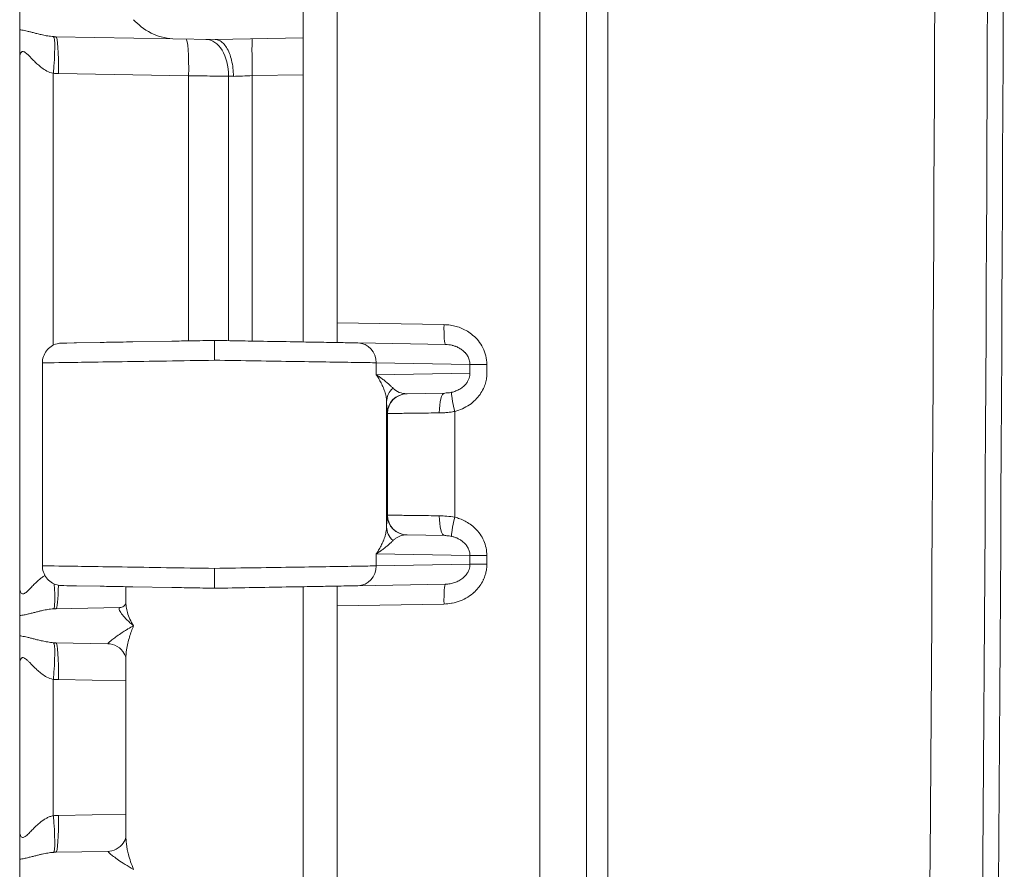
# Model space of a CAD drawing. Header units: inches. Extents: x 0 to 110, y 2 to 70.
# Tile 18 of 129: x 20.63 to 22.37, y 31.36 to 32.86. Entities that reach past the tile are written whole.
import ezdxf

# ---------------------------------------------------------------- set-up
doc = ezdxf.new("R2010")
doc.units = ezdxf.units.IN
doc.header["$LTSCALE"] = 3.25
doc.header["$MEASUREMENT"] = 0
doc.layers.add('Visible (ANSI)', color=7, linetype='Continuous', lineweight=18)
doc.layers.add('Visible Narrow (ANSI)', color=7, linetype='Continuous', lineweight=5)

msp = doc.modelspace()

# ---------------------------------------------------------------- linework, layer by layer
at = {"layer": 'Visible (ANSI)'}
for p, q in [((21.6322, 27.6568), (21.6322, 40.4906)), ((21.1322, 33.321), (21.1322, 32.8264)), ((21.1922, 33.3238), (21.1922, 32.3237)), ((20.6322, 32.8766), (20.6322, 32.8409)), ((20.696, 32.8286), (20.9026, 32.825)), ((20.9026, 32.825), (20.9772, 32.8237)), ((20.9772, 32.8237), (21.1322, 32.8264)), ((20.9772, 32.8237), (20.9772, 32.8237)), ((21.1322, 32.8264), (21.1322, 32.7614)), ((20.6322, 32.7901), (20.6322, 31.8573)), ((21.1322, 32.2898), (21.1322, 32.7614)), ((21.1922, 32.2889), (21.1922, 32.3237)), ((20.71, 32.2878), (20.7066, 32.2878)), ((20.7066, 32.2878), (20.7086, 32.2878)), ((20.71, 32.2878), (20.7153, 32.2879)), ((20.7324, 32.2882), (20.7153, 32.2879)), ((20.7285, 32.2882), (20.7324, 32.2882)), ((20.7324, 32.2882), (20.7741, 32.289)), ((20.8318, 32.29), (20.9009, 32.2912)), ((21.3834, 32.2854), (21.2291, 32.2881)), ((20.6722, 32.2528), (20.6722, 31.8947)), ((21.3825, 32.1996), (21.3151, 32.1984)), ((21.2822, 32.1735), (21.2822, 32.1735)), ((21.2822, 31.974), (21.2822, 31.974)), ((21.3151, 31.9491), (21.3825, 31.9479)), ((20.6322, 31.8573), (20.6322, 31.8573)), ((20.6322, 31.8573), (20.6322, 31.8573)), ((20.7066, 31.8597), (20.71, 31.8596)), ((20.7086, 31.8596), (20.7066, 31.8597)), ((20.7152, 31.8595), (20.71, 31.8596)), ((20.7152, 31.8595), (20.7324, 31.8592)), ((20.7324, 31.8592), (20.7285, 31.8593)), ((20.7741, 31.8585), (20.7324, 31.8592)), ((20.8197, 31.8577), (20.8197, 31.8281)), ((20.9009, 31.8563), (20.8318, 31.8575)), ((21.1322, 31.8577), (21.1322, 31.8456)), ((21.1922, 31.8586), (21.1922, 31.8238)), ((21.3834, 31.8621), (21.2291, 31.8594)), ((21.1322, 31.8456), (21.1322, 31.821)), ((20.696, 31.8188), (20.8088, 31.8208)), ((21.1322, 31.821), (21.1322, 31.3264)), ((21.1922, 31.8238), (21.1922, 30.8237)), ((20.6322, 31.8066), (20.6322, 31.7709)), ((20.696, 31.7586), (20.788, 31.757)), ((20.8197, 31.7309), (20.8197, 31.4166)), ((20.6322, 31.7201), (20.6322, 31.4273)), ((20.6322, 31.4273), (20.6322, 31.4273)), ((20.6322, 31.4273), (20.6322, 31.4273)), ((20.696, 31.3888), (20.788, 31.3904)), ((20.6322, 31.3766), (20.6322, 31.3409))]:
    msp.add_line(p, q, dxfattribs=at)
msp.add_arc((-337.8428, 34.0737), 360.2125, 359.126733, 0.873267, dxfattribs=at)
msp.add_ellipse((20.7869, 31.692), major_axis=(0.0011, 0.065), ratio=0.854299, start_param=6.282344, end_param=6.282822, dxfattribs=at)
for points, knots in [([(20.8332, 32.8587), (20.8402, 32.8508), (20.8517, 32.8414), (20.8744, 32.83), (20.8888, 32.8253), (20.9026, 32.825)], [0.0000001, 0.0000001, 0.0000001, 0.0000001, 0.1445086, 0.1445086, 0.2629399, 0.2629399, 0.2629399, 0.2629399]), ([(20.6322, 32.7901), (20.6322, 32.7903), (20.6322, 32.7903), (20.6322, 32.7981), (20.6322, 32.8089), (20.6322, 32.8231), (20.6322, 32.8272), (20.6322, 32.8347), (20.6322, 32.8381), (20.6322, 32.8409)], [-0.0007866, -0.0007866, -0.0007866, -0.0007866, 0, 0, 0.0662962, 0.0662962, 0.0965051, 0.0965051, 0.128425, 0.128425, 0.128425, 0.128425]), ([(21.0093, 32.7587), (21.0093, 32.7636), (21.009, 32.7685), (21.0085, 32.7733), (21.0079, 32.778), (21.0071, 32.7827), (21.0061, 32.787), (21.0051, 32.7914), (21.0038, 32.7955), (21.0023, 32.7993), (21.0008, 32.8031), (20.9991, 32.8065), (20.9972, 32.8095), (20.9954, 32.8125), (20.9933, 32.8151), (20.9912, 32.8172), (20.9891, 32.8193), (20.9868, 32.821), (20.9844, 32.8221), (20.982, 32.8232), (20.9795, 32.8237), (20.9772, 32.8237)], [0, 0, 0, 0, 0.142857, 0.142857, 0.142857, 0.285714, 0.285714, 0.285714, 0.428571, 0.428571, 0.428571, 0.571429, 0.571429, 0.571429, 0.714286, 0.714286, 0.714286, 0.857143, 0.857143, 0.857143, 1, 1, 1, 1]), ([(20.6722, 32.2528), (20.6722, 32.2566), (20.6728, 32.2604), (20.6753, 32.2676), (20.6771, 32.271), (20.6817, 32.277), (20.6845, 32.2797), (20.6908, 32.2839), (20.6944, 32.2856), (20.6994, 32.2869), (20.7008, 32.2872), (20.7037, 32.2876), (20.7051, 32.2878), (20.7066, 32.2878)], [0, 0, 0, 0, 0.0288206, 0.0288206, 0.0577212, 0.0577212, 0.0866185, 0.0866185, 0.115515, 0.115515, 0.1264529, 0.1264529, 0.1375626, 0.1375626, 0.1375626, 0.1375626]), ([(20.8318, 32.29), (20.8165, 32.2897), (20.8021, 32.2894), (20.7839, 32.2891), (20.7789, 32.289), (20.7741, 32.289)], [0.18181818, 0.18181818, 0.18181818, 0.18181818, 0.24686871, 0.24686871, 0.27272727, 0.27272727, 0.27272727, 0.27272727]), ([(20.9759, 32.2925), (20.9621, 32.2922), (20.9485, 32.292), (20.9236, 32.2916), (20.9122, 32.2914), (20.9009, 32.2912)], [0, 0, 0, 0, 0.04853983, 0.04853983, 0.09090909, 0.09090909, 0.09090909, 0.09090909]), ([(21.2291, 32.2881), (21.2247, 32.2881), (21.2196, 32.2882), (21.2138, 32.2883), (21.2093, 32.2884), (21.2045, 32.2885), (21.1991, 32.2886), (21.189, 32.2888), (21.1773, 32.289), (21.1643, 32.2892), (21.1617, 32.2892), (21.1589, 32.2893), (21.1561, 32.2893), (21.1398, 32.2896), (21.1217, 32.2899), (21.1023, 32.2903), (21.1007, 32.2903), (21.099, 32.2903), (21.0973, 32.2904), (21.0794, 32.2907), (21.0604, 32.291), (21.0411, 32.2913), (21.0337, 32.2915), (21.0263, 32.2916), (21.0188, 32.2917), (21.0048, 32.292), (20.9905, 32.2922), (20.9759, 32.2925)], [0, 0, 0, 0, 0.113348, 0.113348, 0.113348, 0.2, 0.2, 0.2, 0.365556, 0.365556, 0.365556, 0.4, 0.4, 0.4, 0.6, 0.6, 0.6, 0.617354, 0.617354, 0.617354, 0.8, 0.8, 0.8, 0.869601, 0.869601, 0.869601, 1, 1, 1, 1]), ([(20.9759, 32.2925), (20.9759, 32.2925), (20.9759, 32.2908), (20.9759, 32.2878), (20.9759, 32.2863), (20.9759, 32.2843), (20.9759, 32.2822), (20.9759, 32.2801), (20.9759, 32.2776), (20.9759, 32.275), (20.9759, 32.2697), (20.9759, 32.2636), (20.9759, 32.2575)], [0, 0, 0, 0, 0.333333, 0.333333, 0.333333, 0.499913, 0.499913, 0.499913, 0.666667, 0.666667, 0.666667, 1, 1, 1, 1]), ([(21.1922, 32.2889), (21.1922, 32.2888), (21.1922, 32.2888), (21.1922, 32.2887), (21.1921, 32.2887), (21.1921, 32.2887), (21.192, 32.2887)], [0, 0, 0, 0, 0.499997, 0.499997, 0.499997, 0.9999939, 0.9999939, 0.9999939, 0.9999939]), ([(20.7066, 31.8597), (20.7051, 31.8597), (20.7037, 31.8598), (20.7008, 31.8602), (20.6994, 31.8605), (20.6944, 31.8619), (20.6908, 31.8635), (20.6845, 31.8678), (20.6817, 31.8704), (20.6771, 31.8765), (20.6753, 31.8799), (20.6728, 31.8871), (20.6722, 31.8909), (20.6722, 31.8947)], [0, 0, 0, 0, 0.0111147, 0.0111147, 0.0220573, 0.0220573, 0.0509537, 0.0509537, 0.079851, 0.079851, 0.108752, 0.108752, 0.1375627, 0.1375627, 0.1375627, 0.1375627]), ([(20.9759, 31.855), (20.976, 31.855), (20.976, 31.8566), (20.976, 31.8597), (20.9761, 31.8612), (20.9761, 31.8631), (20.9761, 31.8652), (20.9762, 31.8673), (20.9762, 31.8698), (20.9762, 31.8725), (20.9761, 31.8778), (20.9759, 31.8839), (20.9759, 31.89)], [0, 0, 0, 0, 0.333333, 0.333333, 0.333333, 0.499854, 0.499854, 0.499854, 0.666667, 0.666667, 0.666667, 1, 1, 1, 1]), ([(20.6322, 31.8066), (20.6322, 31.81), (20.6322, 31.8141), (20.6322, 31.8191), (20.6322, 31.8197), (20.6322, 31.8203), (20.6322, 31.8209), (20.6322, 31.8254), (20.6322, 31.8306), (20.6322, 31.8362), (20.6322, 31.8373), (20.6322, 31.8383), (20.6322, 31.8394), (20.6322, 31.845), (20.6322, 31.8509), (20.6322, 31.8573)], [0, 0, 0, 0, 0.3333333, 0.3333333, 0.3333333, 0.3724155, 0.3724155, 0.3724155, 0.6666667, 0.6666667, 0.6666667, 0.7209235, 0.7209235, 0.7209235, 0.9998322, 0.9998322, 0.9998322, 0.9998322]), ([(20.7741, 31.8585), (20.7741, 31.8585), (20.7741, 31.8585), (20.7789, 31.8584), (20.7839, 31.8583), (20.8021, 31.858), (20.8164, 31.8578), (20.8318, 31.8575)], [0.72727272, 0.72727272, 0.72727272, 0.72727272, 0.72727273, 0.72727273, 0.75304207, 0.75304207, 0.81818182, 0.81818182, 0.81818182, 0.81818182]), ([(20.9009, 31.8563), (20.9122, 31.8561), (20.9236, 31.8559), (20.9485, 31.8555), (20.962, 31.8552), (20.9759, 31.855)], [0.90909091, 0.90909091, 0.90909091, 0.90909091, 0.95137342, 0.95137342, 1, 1, 1, 1]), ([(21.2291, 31.8594), (21.2255, 31.8593), (21.2213, 31.8593), (21.2167, 31.8592), (21.2115, 31.8591), (21.2057, 31.859), (21.1992, 31.8589), (21.191, 31.8587), (21.1818, 31.8586), (21.1716, 31.8584), (21.1667, 31.8583), (21.1615, 31.8582), (21.1561, 31.8581), (21.142, 31.8579), (21.1265, 31.8576), (21.11, 31.8573), (21.1075, 31.8573), (21.1049, 31.8572), (21.1023, 31.8572), (21.0829, 31.8568), (21.0622, 31.8565), (21.041, 31.8561), (21.0397, 31.8561), (21.0384, 31.8561), (21.037, 31.856), (21.0172, 31.8557), (20.9969, 31.8553), (20.9759, 31.855)], [0, 0, 0, 0, 0.0941977, 0.0941977, 0.0941977, 0.2, 0.2, 0.2, 0.3339529, 0.3339529, 0.3339529, 0.4, 0.4, 0.4, 0.5731888, 0.5731888, 0.5731888, 0.6, 0.6, 0.6, 0.8, 0.8, 0.8, 0.8126384, 0.8126384, 0.8126384, 1, 1, 1, 1]), ([(21.192, 31.8588), (21.1921, 31.8588), (21.1921, 31.8587), (21.1922, 31.8587), (21.1922, 31.8587), (21.1922, 31.8587), (21.1922, 31.8586)], [0.000009, 0.000009, 0.000009, 0.000009, 0.5000039, 0.5000039, 0.5000039, 1, 1, 1, 1]), ([(20.8088, 31.8208), (20.8108, 31.8208), (20.8138, 31.8218), (20.8182, 31.8252), (20.8193, 31.8273), (20.8196, 31.8284), (20.8197, 31.8285), (20.8197, 31.8286)], [0, 0, 0, 0, 0.0620134, 0.0620134, 0.1263598, 0.1263598, 0.139135, 0.139135, 0.139135, 0.139135]), ([(20.6322, 31.7201), (20.6322, 31.7203), (20.6322, 31.7203), (20.6322, 31.7281), (20.6322, 31.7389), (20.6322, 31.7531), (20.6322, 31.7572), (20.6322, 31.7647), (20.6322, 31.7681), (20.6322, 31.7709)], [-0.0007866, -0.0007866, -0.0007866, -0.0007866, 0, 0, 0.0666639, 0.0666639, 0.0970851, 0.0970851, 0.1292286, 0.1292286, 0.1292286, 0.1292286]), ([(20.8197, 31.7309), (20.8197, 31.7311), (20.8196, 31.7336), (20.8161, 31.7411), (20.8127, 31.7459), (20.8033, 31.7533), (20.7971, 31.7559), (20.7904, 31.7569), (20.7892, 31.757), (20.788, 31.757)], [0.0100015, 0.0100015, 0.0100015, 0.0100015, 0.1093804, 0.1093804, 0.2011734, 0.2011734, 0.2937634, 0.2937634, 0.3160323, 0.3160323, 0.3160323, 0.3160323]), ([(20.6322, 31.3766), (20.6322, 31.38), (20.6322, 31.3841), (20.6322, 31.3891), (20.6322, 31.3897), (20.6322, 31.3903), (20.6322, 31.3909), (20.6322, 31.3954), (20.6322, 31.4006), (20.6322, 31.4062), (20.6322, 31.4073), (20.6322, 31.4083), (20.6322, 31.4094), (20.6322, 31.415), (20.6322, 31.4209), (20.6322, 31.4273)], [0, 0, 0, 0, 0.3333333, 0.3333333, 0.3333333, 0.3724078, 0.3724078, 0.3724078, 0.6666667, 0.6666667, 0.6666667, 0.7209156, 0.7209156, 0.7209156, 0.9998322, 0.9998322, 0.9998322, 0.9998322]), ([(20.788, 31.3904), (20.7922, 31.3905), (20.7976, 31.3918), (20.8075, 31.3969), (20.8119, 31.4009), (20.8179, 31.4091), (20.8191, 31.4132), (20.8197, 31.4161), (20.8197, 31.4165), (20.8197, 31.4166)], [0, 0, 0, 0, 0.0812866, 0.0812866, 0.16658, 0.16658, 0.2637447, 0.2637447, 0.3093613, 0.3093613, 0.3093613, 0.3093613])]:
    msp.add_open_spline(points, degree=3, knots=knots, dxfattribs=at)
msp.add_open_spline([(20.8197, 31.4166), (20.8197, 31.4166), (20.8197, 31.4166), (20.8197, 31.4166)], degree=3, dxfattribs=at)
at = {"layer": 'Visible Narrow (ANSI)'}
for p, q in [((21.55, 27.6568), (21.55, 40.4906)), ((21.6703, 39.4632), (21.6703, 28.6842)), ((20.6915, 32.7641), (20.6915, 32.2841)), ((20.7006, 32.7636), (20.9303, 32.7596)), ((20.9303, 32.7596), (20.9303, 32.2917)), ((21.0006, 32.759), (21.0006, 32.292)), ((21.0425, 32.2913), (21.0426, 32.7599)), ((21.0426, 32.7599), (21.1322, 32.7614)), ((21.1922, 32.3237), (21.3809, 32.3204)), ((21.2614, 32.2531), (21.2614, 32.2319)), ((21.4268, 32.2502), (21.2614, 32.2531)), ((21.4268, 32.2502), (21.4566, 32.2502)), ((21.4268, 32.2502), (21.4268, 32.2348)), ((21.4566, 32.2502), (21.4566, 32.2348)), ((21.4268, 32.2348), (21.2614, 32.2319)), ((21.2797, 31.9635), (21.2797, 32.184)), ((21.2814, 32.1634), (21.2807, 32.1634)), ((21.2814, 31.984), (21.2814, 32.1634)), ((21.4, 31.9803), (21.4, 32.1671)), ((21.2807, 31.9841), (21.2814, 31.984)), ((21.2614, 31.9156), (21.2614, 31.8944)), ((21.2614, 31.9156), (21.4268, 31.9127)), ((21.4268, 31.9127), (21.4566, 31.9127)), ((21.4268, 31.9127), (21.4268, 31.8973)), ((21.4566, 31.9127), (21.4566, 31.8973)), ((21.4268, 31.8973), (21.2614, 31.8944)), ((21.4268, 31.8973), (21.4566, 31.8973)), ((21.3809, 31.8271), (21.1922, 31.8238)), ((20.6915, 31.6941), (20.6915, 31.4533)), ((20.7006, 31.6936), (20.8197, 31.6916)), ((20.7006, 31.4538), (20.8197, 31.4559))]:
    msp.add_line(p, q, dxfattribs=at)
for centre, major_axis, ratio, start_param, end_param in [((-155.4491, 34.0737), (0, 251.3027), 0.707107, 4.690941, 4.733837), ((-155.513, 34.0737), (0, 251.5247), 0.707107, 4.690941, 4.733837), ((20.6859, 32.7641), (0.0059, 0.0647), 0.086802, 4.720175, 6.247979), ((20.6949, 32.7636), (0.0011, 0.065), 0.087143, 4.71391, 6.283185), ((20.9246, 32.7596), (0.0011, 0.065), 0.087143, 4.71391, 6.28311), ((20.9598, 32.759), (0.0011, 0.065), 0.628144, 4.723353, 6.283192), ((21.0437, 32.7599), (-0.0011, 0.065), 0.01745, 0, 1.570492), ((21.0414, 32.7576), (0.065, -0.0023), 0.000322, 4.033449, 4.195819), ((21.384, 32.3204), (-0.0006, -0.035), 0.087143, 4.71391, 6.283185), ((21.2285, 32.2531), (0.0006, 0.035), 0.939676, 4.728789, 6.283141), ((21.3147, 32.184), (-0.035, -0.0007), 0.946172, 5.437633, 6.261682), ((21.3157, 32.1634), (-0.0006, 0.035), 0.999976, 0.001315, 1.554631), ((21.3164, 32.1634), (-0.0006, 0.035), 0.999976, 0, 1.553343), ((21.3157, 32.2334), (-0.0181, -0.0304), 0.960279, 6.033131, 6.820068), ((21.3831, 32.1646), (-0.0006, 0.035), 0.297073, 0.000017, 1.565611), ((21.4031, 32.1671), (-0.0086, 0.0339), 0.084521, 0.085624, 1.549455), ((21.3157, 31.9841), (-0.0006, -0.035), 0.999976, 4.729842, 6.283185), ((21.3164, 31.984), (-0.0006, -0.035), 0.999976, 4.729819, 6.283185), ((21.3831, 31.9829), (-0.0006, -0.035), 0.297068, 4.717575, 6.283185), ((21.4031, 31.9803), (-0.0086, -0.0339), 0.084522, 4.73373, 6.197562), ((21.3147, 31.9635), (-0.035, 0.0007), 0.946127, 0.021504, 0.845548), ((21.2285, 31.8944), (0.0006, -0.035), 0.939676, 0.000035, 1.554396), ((20.6859, 31.8833), (0.0059, -0.0647), 0.086802, 0.034721, 1.237808), ((20.6949, 31.8838), (0.0011, -0.065), 0.087143, 0, 1.199179), ((21.384, 31.8271), (-0.0006, 0.035), 0.087143, 0, 1.569275), ((20.6859, 31.6941), (0.0059, 0.0647), 0.086802, 4.720175, 6.247979), ((20.6949, 31.6936), (0.0011, 0.065), 0.087143, 4.71391, 6.283185), ((20.6965, 31.4515), (0.0167, 0.0009), 0.129859, 1.31482, 1.864641), ((20.6859, 31.4533), (0.0059, -0.0647), 0.086802, 0.034721, 1.562953), ((20.6949, 31.4538), (0.0011, -0.065), 0.087143, 0, 1.569275)]:
    msp.add_ellipse(centre, major_axis=major_axis, ratio=ratio, start_param=start_param, end_param=end_param, dxfattribs=at)
for points in [[(20.6322, 32.8409), (20.6334, 32.8408), (20.636, 32.8404), (20.6405, 32.8396), (20.6455, 32.8385), (20.6512, 32.8371), (20.6574, 32.8355), (20.6644, 32.8337), (20.6722, 32.8318), (20.6814, 32.83), (20.6883, 32.8291), (20.6919, 32.8288)], [(20.6915, 32.7641), (20.693, 32.764), (20.6961, 32.7638), (20.6991, 32.7637), (20.7006, 32.7636)], [(21.3809, 32.3204), (21.3848, 32.3203), (21.3924, 32.3196), (21.4025, 32.3174), (21.4124, 32.3139), (21.4223, 32.3089), (21.4321, 32.3019), (21.4418, 32.2922), (21.4501, 32.2797), (21.4554, 32.2653), (21.4566, 32.2553), (21.4566, 32.2502)], [(21.4, 31.9803), (21.403, 31.9796), (21.409, 31.9777), (21.4181, 31.9737), (21.4271, 31.9682), (21.4363, 31.9606), (21.4448, 31.9508), (21.4514, 31.9391), (21.4556, 31.9261), (21.4566, 31.9172), (21.4566, 31.9127)], [(20.6322, 31.8066), (20.6349, 31.8069), (20.6403, 31.8078), (20.6475, 31.8095), (20.6543, 31.8112), (20.6605, 31.8128), (20.6664, 31.8143), (20.6719, 31.8156), (20.6771, 31.8166), (20.6819, 31.8175), (20.6867, 31.8182), (20.6901, 31.8185), (20.6919, 31.8186)], [(20.6322, 31.7709), (20.6334, 31.7708), (20.636, 31.7704), (20.6405, 31.7696), (20.6455, 31.7685), (20.6512, 31.7671), (20.6574, 31.7655), (20.6644, 31.7637), (20.6722, 31.7618), (20.6814, 31.76), (20.6883, 31.7591), (20.6919, 31.7588)], [(20.6915, 31.6941), (20.693, 31.694), (20.6961, 31.6938), (20.6991, 31.6937), (20.7006, 31.6936)], [(20.6322, 31.3766), (20.6349, 31.3769), (20.6403, 31.3778), (20.6475, 31.3795), (20.6543, 31.3812), (20.6605, 31.3828), (20.6664, 31.3843), (20.6719, 31.3856), (20.6771, 31.3866), (20.6819, 31.3875), (20.6867, 31.3882), (20.6901, 31.3885), (20.6919, 31.3886)]]:
    msp.add_open_spline(points, degree=3, dxfattribs=at)
for points, knots in [([(20.6919, 32.8288), (20.6926, 32.8288), (20.6933, 32.8287), (20.694, 32.8287), (20.6947, 32.8287), (20.6954, 32.8286), (20.696, 32.8286)], [0.0001134, 0.0001134, 0.0001134, 0.0001134, 0.5, 0.5, 0.5, 1, 1, 1, 1]), ([(20.6322, 32.7901), (20.6322, 32.7915), (20.6323, 32.7939), (20.6329, 32.7969), (20.6336, 32.7992), (20.6346, 32.8009), (20.6357, 32.802), (20.637, 32.8026), (20.6385, 32.8026), (20.6403, 32.8019), (20.6426, 32.8005), (20.6454, 32.7982), (20.6489, 32.7948), (20.653, 32.7904), (20.658, 32.7853), (20.6638, 32.7797), (20.671, 32.7736), (20.68, 32.7678), (20.6874, 32.7649), (20.6915, 32.7641)], [0, 0, 0, 0, 0.0588235, 0.1176471, 0.1764706, 0.2352941, 0.2941176, 0.3529412, 0.4117647, 0.4705882, 0.5294118, 0.5882353, 0.6470588, 0.7058824, 0.7647059, 0.8235294, 0.8823529, 0.9411765, 0.9999997, 0.9999997, 0.9999997, 0.9999997]), ([(20.9303, 32.7596), (20.943, 32.7595), (20.9683, 32.7593), (20.9906, 32.7591), (21.0006, 32.759)], [0.0000001, 0.0000001, 0.0000001, 0.0000001, 0.5, 0.9999998, 0.9999998, 0.9999998, 0.9999998]), ([(21.0093, 32.7587), (21.0144, 32.7589), (21.0252, 32.7593), (21.0368, 32.7597), (21.0426, 32.7599)], [0, 0, 0, 0, 0.5, 0.9999716, 0.9999716, 0.9999716, 0.9999716]), ([(21.3834, 32.2854), (21.3854, 32.2853), (21.3874, 32.2852), (21.3893, 32.2849), (21.3894, 32.2849), (21.3896, 32.2849), (21.3898, 32.2849), (21.3917, 32.2846), (21.3935, 32.2843), (21.3952, 32.2839), (21.3954, 32.2838), (21.3955, 32.2838), (21.3957, 32.2837), (21.3975, 32.2833), (21.3992, 32.2828), (21.401, 32.2821), (21.4011, 32.2821), (21.4012, 32.282), (21.4014, 32.282), (21.4031, 32.2813), (21.4049, 32.2805), (21.4067, 32.2796), (21.4068, 32.2795), (21.4069, 32.2795), (21.407, 32.2794), (21.4088, 32.2785), (21.4106, 32.2774), (21.4123, 32.2761), (21.4125, 32.276), (21.4126, 32.2759), (21.4127, 32.2759), (21.4144, 32.2745), (21.4162, 32.273), (21.4178, 32.2713), (21.4179, 32.2712), (21.418, 32.2711), (21.4181, 32.271), (21.4198, 32.2692), (21.4213, 32.2672), (21.4225, 32.2651), (21.4239, 32.2629), (21.4249, 32.2604), (21.4256, 32.258), (21.4264, 32.2554), (21.4268, 32.2528), (21.4268, 32.2502)], [0, 0, 0, 0, 0.101125, 0.101125, 0.101125, 0.111111, 0.111111, 0.111111, 0.212969, 0.212969, 0.212969, 0.222222, 0.222222, 0.222222, 0.324959, 0.324959, 0.324959, 0.333333, 0.333333, 0.333333, 0.436899, 0.436899, 0.436899, 0.444444, 0.444444, 0.444444, 0.548853, 0.548853, 0.548853, 0.555556, 0.555556, 0.555556, 0.660839, 0.660839, 0.660839, 0.666667, 0.666667, 0.666667, 0.772768, 0.772768, 0.772768, 0.884658, 0.884658, 0.884658, 1, 1, 1, 1]), ([(20.9759, 32.2575), (20.9473, 32.257), (20.8901, 32.2561), (20.8111, 32.2549), (20.7452, 32.2539), (20.6976, 32.2532), (20.6757, 32.2528), (20.6722, 32.2528), (20.6722, 32.2528)], [0, 0, 0, 0, 0.0909091, 0.1818182, 0.2727273, 0.3636364, 0.4545455, 0.5055834, 0.5055834, 0.5055834, 0.5055834]), ([(21.2614, 32.2531), (21.2529, 32.2532), (21.2303, 32.2535), (21.1812, 32.2543), (21.12, 32.2553), (21.0502, 32.2563), (21.0007, 32.2571), (20.9759, 32.2575)], [0, 0, 0, 0, 0.2, 0.4, 0.6, 0.8, 1, 1, 1, 1]), ([(21.2797, 32.184), (21.2796, 32.1864), (21.2794, 32.1889), (21.279, 32.1917), (21.2785, 32.1944), (21.2779, 32.1972), (21.277, 32.2001), (21.2762, 32.203), (21.2751, 32.2059), (21.2739, 32.2088), (21.2728, 32.2118), (21.2714, 32.2146), (21.27, 32.2174), (21.2686, 32.2201), (21.2671, 32.2228), (21.2657, 32.2252), (21.2642, 32.2276), (21.2628, 32.2299), (21.2614, 32.2319)], [0.0001648, 0.0001648, 0.0001648, 0.0001648, 0.1666667, 0.1666667, 0.1666667, 0.3333333, 0.3333333, 0.3333333, 0.5, 0.5, 0.5, 0.6666667, 0.6666667, 0.6666667, 0.8333333, 0.8333333, 0.8333333, 1, 1, 1, 1]), ([(21.291, 32.2083), (21.2898, 32.2095), (21.2885, 32.2107), (21.2871, 32.212), (21.2857, 32.2134), (21.2841, 32.2148), (21.2825, 32.2162), (21.2808, 32.2176), (21.2791, 32.2191), (21.2772, 32.2205), (21.2754, 32.222), (21.2736, 32.2234), (21.2717, 32.2247), (21.2699, 32.2261), (21.2681, 32.2274), (21.2663, 32.2286), (21.2646, 32.2298), (21.2629, 32.2309), (21.2614, 32.2319)], [0, 0, 0, 0, 0.166667, 0.166667, 0.166667, 0.333333, 0.333333, 0.333333, 0.5, 0.5, 0.5, 0.666667, 0.666667, 0.666667, 0.833333, 0.833333, 0.833333, 1, 1, 1, 1]), ([(21.4268, 32.2348), (21.4268, 32.2334), (21.4267, 32.232), (21.4264, 32.2305), (21.4262, 32.2291), (21.4258, 32.2275), (21.4253, 32.2259), (21.4248, 32.2244), (21.4241, 32.2227), (21.4232, 32.221), (21.4223, 32.2193), (21.4212, 32.2176), (21.4198, 32.2159), (21.4185, 32.2143), (21.4169, 32.2126), (21.4151, 32.211), (21.4133, 32.2095), (21.4112, 32.208), (21.409, 32.2067), (21.4068, 32.2054), (21.4045, 32.2042), (21.402, 32.2032), (21.3995, 32.2023), (21.397, 32.2015), (21.3943, 32.2009)], [0.0000001, 0.0000001, 0.0000001, 0.0000001, 0.1250001, 0.1250001, 0.1250001, 0.2500001, 0.2500001, 0.2500001, 0.3750001, 0.3750001, 0.3750001, 0.5000001, 0.5000001, 0.5000001, 0.625, 0.625, 0.625, 0.75, 0.75, 0.75, 0.875, 0.875, 0.875, 1, 1, 1, 1]), ([(21.4566, 32.2348), (21.4566, 32.2321), (21.4564, 32.2292), (21.4556, 32.2233), (21.4544, 32.2172), (21.4508, 32.2074), (21.4449, 32.1971), (21.4367, 32.1871), (21.4261, 32.1784), (21.4177, 32.1737), (21.4091, 32.1698), (21.4047, 32.1683), (21.4, 32.1671)], [0, 0, 0, 0, 0.125, 0.125, 0.25, 0.375, 0.5, 0.625, 0.75, 0.875, 0.875, 0.9999999, 0.9999999, 0.9999999, 0.9999999]), ([(21.3943, 32.2009), (21.3931, 32.2006), (21.3919, 32.2004), (21.3907, 32.2002), (21.3894, 32.2), (21.3881, 32.1999), (21.3867, 32.1998), (21.3854, 32.1997), (21.384, 32.1996), (21.3825, 32.1996)], [0.0000026, 0.0000026, 0.0000026, 0.0000026, 0.3333348, 0.3333348, 0.3333348, 0.6666669, 0.6666669, 0.6666669, 0.9999991, 0.9999991, 0.9999991, 0.9999991]), ([(21.2807, 32.1634), (21.2806, 32.1634), (21.2805, 32.1641), (21.2802, 32.1669), (21.28, 32.1711), (21.2799, 32.1767), (21.2797, 32.1813), (21.2797, 32.1838)], [0, 0, 0, 0, 0.2, 0.4, 0.6, 0.8, 0.9971651, 0.9971651, 0.9971651, 0.9971651]), ([(21.3727, 32.1646), (21.3597, 32.1644), (21.3349, 32.1641), (21.3052, 32.1637), (21.286, 32.1635), (21.2815, 32.1634), (21.2814, 32.1634)], [0.0000001, 0.0000001, 0.0000001, 0.0000001, 0.25, 0.5, 0.75, 0.9999985, 0.9999985, 0.9999985, 0.9999985]), ([(21.4, 32.1671), (21.3972, 32.1666), (21.3943, 32.1662), (21.3909, 32.1657), (21.3903, 32.1657), (21.3874, 32.1653), (21.3849, 32.1651), (21.3807, 32.1648), (21.379, 32.1648), (21.3758, 32.1646), (21.3743, 32.1646), (21.3727, 32.1646)], [0, 0, 0, 0, 0.333333, 0.333333, 0.391919, 0.391919, 0.666667, 0.666667, 0.845235, 0.845235, 1, 1, 1, 1]), ([(21.2797, 31.9636), (21.2797, 31.9662), (21.2799, 31.9709), (21.28, 31.9765), (21.2802, 31.9807), (21.2805, 31.9834), (21.2806, 31.9841), (21.2807, 31.9841)], [0.0028362, 0.0028362, 0.0028362, 0.0028362, 0.2, 0.4, 0.6, 0.8, 1, 1, 1, 1]), ([(21.2814, 31.984), (21.2815, 31.984), (21.286, 31.984), (21.3052, 31.9837), (21.3349, 31.9834), (21.3597, 31.983), (21.3727, 31.9829)], [0.0000016, 0.0000016, 0.0000016, 0.0000016, 0.25, 0.5, 0.75, 1, 1, 1, 1]), ([(21.3727, 31.9829), (21.377, 31.9828), (21.3857, 31.9824), (21.3952, 31.9812), (21.4, 31.9803)], [0.0000011, 0.0000011, 0.0000011, 0.0000011, 0.5, 1, 1, 1, 1]), ([(21.2614, 31.9156), (21.2627, 31.9175), (21.2641, 31.9197), (21.2656, 31.9221), (21.267, 31.9245), (21.2685, 31.9271), (21.2699, 31.9298), (21.2713, 31.9326), (21.2726, 31.9354), (21.2738, 31.9383), (21.2739, 31.9384), (21.2739, 31.9385), (21.2739, 31.9386), (21.2751, 31.9414), (21.2761, 31.9443), (21.2769, 31.9471), (21.277, 31.9472), (21.277, 31.9474), (21.277, 31.9475), (21.2779, 31.9503), (21.2785, 31.953), (21.2789, 31.9557), (21.279, 31.9558), (21.279, 31.9559), (21.279, 31.9561), (21.2794, 31.9587), (21.2796, 31.9612), (21.2797, 31.9635)], [0, 0, 0, 0, 0.166667, 0.166667, 0.166667, 0.333333, 0.333333, 0.333333, 0.5, 0.5, 0.5, 0.504818, 0.504818, 0.504818, 0.666667, 0.666667, 0.666667, 0.673083, 0.673083, 0.673083, 0.833333, 0.833333, 0.833333, 0.841394, 0.841394, 0.841394, 1, 1, 1, 1]), ([(21.2614, 31.9156), (21.2629, 31.9165), (21.2645, 31.9176), (21.2662, 31.9188), (21.2679, 31.92), (21.2697, 31.9212), (21.2716, 31.9226), (21.2734, 31.9239), (21.2753, 31.9254), (21.2771, 31.9268), (21.2789, 31.9282), (21.2807, 31.9297), (21.2823, 31.9311), (21.284, 31.9326), (21.2856, 31.934), (21.287, 31.9353), (21.2885, 31.9367), (21.2898, 31.938), (21.291, 31.9392)], [0, 0, 0, 0, 0.166667, 0.166667, 0.166667, 0.333333, 0.333333, 0.333333, 0.5, 0.5, 0.5, 0.666667, 0.666667, 0.666667, 0.833333, 0.833333, 0.833333, 1, 1, 1, 1]), ([(21.291, 31.9392), (21.2923, 31.9405), (21.2949, 31.9428), (21.2993, 31.9455), (21.3042, 31.9476), (21.3094, 31.9488), (21.3132, 31.9491), (21.3151, 31.9491)], [0.0000416, 0.0000416, 0.0000416, 0.0000416, 0.2, 0.4, 0.6, 0.8, 1, 1, 1, 1]), ([(21.3825, 31.9479), (21.383, 31.9479), (21.3835, 31.9479), (21.3854, 31.9478), (21.3868, 31.9477), (21.3889, 31.9475), (21.3895, 31.9474), (21.3915, 31.9471), (21.3929, 31.9469), (21.3943, 31.9466)], [0, 0, 0, 0, 0.129859, 0.129859, 0.5, 0.5, 0.656053, 0.656053, 1, 1, 1, 1]), ([(21.3943, 31.9466), (21.396, 31.9462), (21.3977, 31.9457), (21.3995, 31.9451), (21.4012, 31.9446), (21.4029, 31.9439), (21.4046, 31.9431), (21.4064, 31.9423), (21.4081, 31.9414), (21.4098, 31.9403), (21.4116, 31.9392), (21.4133, 31.9379), (21.415, 31.9365), (21.4167, 31.935), (21.4183, 31.9334), (21.4198, 31.9316), (21.4212, 31.9298), (21.4225, 31.9278), (21.4235, 31.9258), (21.4246, 31.9237), (21.4254, 31.9216), (21.4259, 31.9194), (21.4265, 31.9172), (21.4268, 31.9149), (21.4268, 31.9127)], [0, 0, 0, 0, 0.125, 0.125, 0.125, 0.25, 0.25, 0.25, 0.375, 0.375, 0.375, 0.5, 0.5, 0.5, 0.625, 0.625, 0.625, 0.75, 0.75, 0.75, 0.875, 0.875, 0.875, 1, 1, 1, 1]), ([(20.6722, 31.8947), (20.6722, 31.8947), (20.6757, 31.8946), (20.6976, 31.8943), (20.7452, 31.8935), (20.8111, 31.8925), (20.8901, 31.8913), (20.9473, 31.8904), (20.9759, 31.89)], [0.4944088, 0.4944088, 0.4944088, 0.4944088, 0.5454545, 0.6363636, 0.7272727, 0.8181818, 0.9090909, 1, 1, 1, 1]), ([(21.2614, 31.8944), (21.2529, 31.8943), (21.2303, 31.8939), (21.1812, 31.8932), (21.12, 31.8922), (21.0502, 31.8911), (21.0007, 31.8904), (20.9759, 31.89)], [0, 0, 0, 0, 0.2, 0.4, 0.6, 0.8, 1, 1, 1, 1]), ([(21.4566, 31.8973), (21.4566, 31.8953), (21.4565, 31.8933), (21.4562, 31.8903), (21.4561, 31.8894), (21.4557, 31.8861), (21.4552, 31.8838), (21.4544, 31.8805), (21.4541, 31.8797), (21.4531, 31.8761), (21.4521, 31.8734), (21.4505, 31.8699), (21.4502, 31.8692), (21.4483, 31.8655), (21.4465, 31.8624), (21.444, 31.8589), (21.4437, 31.8584), (21.441, 31.8548), (21.4382, 31.8516), (21.4348, 31.8484), (21.4346, 31.8482), (21.4309, 31.8448), (21.4272, 31.842), (21.4231, 31.8394), (21.4229, 31.8393), (21.4187, 31.8367), (21.4142, 31.8345), (21.4095, 31.8326), (21.4093, 31.8326), (21.4047, 31.8308), (21.4001, 31.8295), (21.395, 31.8285), (21.3946, 31.8285), (21.3898, 31.8276), (21.3854, 31.8272), (21.3809, 31.8271)], [0, 0, 0, 0, 0.076658, 0.076658, 0.111111, 0.111111, 0.193918, 0.193918, 0.222222, 0.222222, 0.311362, 0.311362, 0.333333, 0.333333, 0.428797, 0.428797, 0.444444, 0.444444, 0.546136, 0.546136, 0.555556, 0.555556, 0.663442, 0.663442, 0.666667, 0.666667, 0.777778, 0.777778, 0.780721, 0.780721, 0.888889, 0.888889, 0.89809, 0.89809, 1, 1, 1, 1]), ([(21.4268, 31.8973), (21.4268, 31.8959), (21.4266, 31.8944), (21.4264, 31.8928), (21.4261, 31.8913), (21.4258, 31.8897), (21.4252, 31.888), (21.4246, 31.8864), (21.4238, 31.8846), (21.4228, 31.8829), (21.4218, 31.8811), (21.4206, 31.8793), (21.4191, 31.8776), (21.4176, 31.8758), (21.4159, 31.8741), (21.4139, 31.8726), (21.4119, 31.871), (21.4097, 31.8695), (21.4074, 31.8682), (21.405, 31.8669), (21.4024, 31.8658), (21.3998, 31.8649), (21.3971, 31.864), (21.3944, 31.8633), (21.3916, 31.8629), (21.3889, 31.8624), (21.3861, 31.8621), (21.3834, 31.8621)], [0.0000001, 0.0000001, 0.0000001, 0.0000001, 0.1111112, 0.1111112, 0.1111112, 0.2222223, 0.2222223, 0.2222223, 0.3333334, 0.3333334, 0.3333334, 0.4444445, 0.4444445, 0.4444445, 0.5555556, 0.5555556, 0.5555556, 0.6666667, 0.6666667, 0.6666667, 0.7777778, 0.7777778, 0.7777778, 0.8888889, 0.8888889, 0.8888889, 1, 1, 1, 1]), ([(20.6322, 31.8573), (20.6322, 31.8539), (20.6327, 31.8508), (20.6335, 31.8487), (20.6344, 31.8465), (20.6356, 31.8453), (20.6371, 31.845), (20.6385, 31.8447), (20.6402, 31.8454), (20.642, 31.8466), (20.6438, 31.8478), (20.6456, 31.8495), (20.6475, 31.8513), (20.6493, 31.8532), (20.6512, 31.8551), (20.653, 31.857), (20.6549, 31.8589), (20.6567, 31.8608), (20.6586, 31.8627), (20.6604, 31.8645), (20.6623, 31.8663), (20.6641, 31.8679), (20.6659, 31.8695), (20.6678, 31.8711), (20.6696, 31.8725), (20.6714, 31.8739), (20.6732, 31.8751), (20.6749, 31.8763), (20.6755, 31.8767), (20.6761, 31.8771), (20.6767, 31.8774)], [0.0000585, 0.0000585, 0.0000585, 0.0000585, 0.0833333, 0.0833333, 0.0833333, 0.1666667, 0.1666667, 0.1666667, 0.25, 0.25, 0.25, 0.3333333, 0.3333333, 0.3333333, 0.4166667, 0.4166667, 0.4166667, 0.5, 0.5, 0.5, 0.5833333, 0.5833333, 0.5833333, 0.6666667, 0.6666667, 0.6666667, 0.75, 0.75, 0.75, 0.7793207, 0.7793207, 0.7793207, 0.7793207]), ([(20.6919, 31.8186), (20.6926, 31.8187), (20.694, 31.8188), (20.6954, 31.8188), (20.696, 31.8188)], [0.0000519, 0.0000519, 0.0000519, 0.0000519, 0.5, 1, 1, 1, 1]), ([(20.8088, 31.8208), (20.8084, 31.8208), (20.808, 31.8206), (20.8078, 31.8202), (20.8077, 31.8199), (20.8076, 31.8193), (20.8077, 31.8186), (20.8078, 31.8178), (20.8081, 31.8169), (20.8086, 31.8159), (20.809, 31.8148), (20.8097, 31.8136), (20.8106, 31.8122), (20.8115, 31.8108), (20.8126, 31.8092), (20.8139, 31.8075), (20.8153, 31.8058), (20.8169, 31.8039), (20.8188, 31.8018), (20.8207, 31.7998), (20.8228, 31.7977), (20.8252, 31.7955), (20.8272, 31.7937), (20.8293, 31.7918), (20.8316, 31.79), (20.8321, 31.7896), (20.8326, 31.7891), (20.8332, 31.7887)], [0.0000325, 0.0000325, 0.0000325, 0.0000325, 0.125, 0.125, 0.125, 0.25, 0.25, 0.25, 0.375, 0.375, 0.375, 0.5, 0.5, 0.5, 0.625, 0.625, 0.625, 0.75, 0.75, 0.75, 0.875, 0.875, 0.875, 0.9772015, 0.9772015, 0.9772015, 1, 1, 1, 1]), ([(20.8197, 31.8281), (20.8197, 31.8262), (20.8198, 31.8241), (20.8201, 31.8219), (20.8206, 31.8188), (20.8213, 31.8155), (20.8224, 31.8119), (20.8235, 31.8083), (20.825, 31.8045), (20.8268, 31.8006), (20.8285, 31.7967), (20.8307, 31.7927), (20.8332, 31.7887)], [0.5342402, 0.5342402, 0.5342402, 0.5342402, 0.625, 0.625, 0.625, 0.75, 0.75, 0.75, 0.875, 0.875, 0.875, 1, 1, 1, 1]), ([(20.788, 31.757), (20.7879, 31.757), (20.7881, 31.7574), (20.7886, 31.758), (20.7892, 31.7586), (20.7901, 31.7595), (20.7914, 31.7607), (20.7927, 31.7619), (20.7944, 31.7633), (20.7964, 31.7649), (20.7985, 31.7666), (20.801, 31.7684), (20.8038, 31.7704), (20.8066, 31.7724), (20.8097, 31.7745), (20.813, 31.7767), (20.8155, 31.7783), (20.8181, 31.78), (20.8207, 31.7815), (20.8216, 31.7821), (20.8225, 31.7826), (20.8233, 31.7831), (20.8267, 31.7851), (20.83, 31.787), (20.8332, 31.7887)], [0.0000141, 0.0000141, 0.0000141, 0.0000141, 0.1428571, 0.1428571, 0.1428571, 0.2857143, 0.2857143, 0.2857143, 0.4285714, 0.4285714, 0.4285714, 0.5714286, 0.5714286, 0.5714286, 0.7142857, 0.7142857, 0.7142857, 0.8213419, 0.8213419, 0.8213419, 0.8571429, 0.8571429, 0.8571429, 1, 1, 1, 1]), ([(20.8197, 31.7309), (20.8197, 31.7358), (20.8206, 31.7484), (20.8256, 31.7695), (20.8305, 31.7826), (20.8332, 31.7887)], [0.5496391, 0.5496391, 0.5496391, 0.5496391, 0.6666667, 0.8333333, 1, 1, 1, 1]), ([(20.6919, 31.7588), (20.6926, 31.7588), (20.6933, 31.7587), (20.694, 31.7587), (20.6947, 31.7587), (20.6954, 31.7586), (20.696, 31.7586)], [0.0001134, 0.0001134, 0.0001134, 0.0001134, 0.5, 0.5, 0.5, 1, 1, 1, 1]), ([(20.6322, 31.7201), (20.6322, 31.7215), (20.6323, 31.7239), (20.6329, 31.7269), (20.6336, 31.7292), (20.6346, 31.7309), (20.6357, 31.732), (20.637, 31.7326), (20.6385, 31.7326), (20.6403, 31.7319), (20.6426, 31.7305), (20.6454, 31.7282), (20.6489, 31.7248), (20.653, 31.7204), (20.658, 31.7153), (20.6639, 31.7097), (20.671, 31.7036), (20.68, 31.6978), (20.6874, 31.6949), (20.6915, 31.6941)], [0, 0, 0, 0, 0.0588235, 0.1176471, 0.1764706, 0.2352941, 0.2941176, 0.3529412, 0.4117647, 0.4705882, 0.5294118, 0.5882353, 0.6470588, 0.7058824, 0.7647059, 0.8235294, 0.8823529, 0.9411765, 0.9999997, 0.9999997, 0.9999997, 0.9999997]), ([(20.6322, 31.4273), (20.6322, 31.4239), (20.6327, 31.4208), (20.6335, 31.4187), (20.6344, 31.4165), (20.6356, 31.4153), (20.6371, 31.415), (20.6385, 31.4147), (20.6402, 31.4154), (20.642, 31.4166), (20.6438, 31.4178), (20.6456, 31.4195), (20.6475, 31.4213), (20.6493, 31.4232), (20.6512, 31.4251), (20.653, 31.427), (20.6549, 31.4289), (20.6567, 31.4308), (20.6586, 31.4327), (20.6604, 31.4345), (20.6623, 31.4363), (20.6641, 31.4379), (20.6659, 31.4395), (20.6678, 31.4411), (20.6696, 31.4425), (20.6714, 31.4439), (20.6732, 31.4451), (20.6749, 31.4463), (20.6767, 31.4474), (20.6784, 31.4484), (20.6801, 31.4493), (20.6818, 31.4502), (20.6836, 31.451), (20.6855, 31.4517), (20.6874, 31.4524), (20.6894, 31.4529), (20.6915, 31.4533)], [0.0000585, 0.0000585, 0.0000585, 0.0000585, 0.0833333, 0.0833333, 0.0833333, 0.1666667, 0.1666667, 0.1666667, 0.25, 0.25, 0.25, 0.3333333, 0.3333333, 0.3333333, 0.4166667, 0.4166667, 0.4166667, 0.5, 0.5, 0.5, 0.5833333, 0.5833333, 0.5833333, 0.6666667, 0.6666667, 0.6666667, 0.75, 0.75, 0.75, 0.8333333, 0.8333333, 0.8333333, 0.9166667, 0.9166667, 0.9166667, 0.9999998, 0.9999998, 0.9999998, 0.9999998]), ([(20.8197, 31.4166), (20.8197, 31.416), (20.8197, 31.4155), (20.8197, 31.4149), (20.8198, 31.4126), (20.8199, 31.4102), (20.8201, 31.4078), (20.8206, 31.402), (20.8216, 31.3957), (20.8231, 31.3891), (20.8234, 31.3877), (20.8237, 31.3863), (20.8241, 31.3849), (20.8262, 31.3767), (20.8292, 31.3679), (20.8332, 31.3587)], [0.5940593, 0.5940593, 0.5940593, 0.5940593, 0.6083856, 0.6083856, 0.6083856, 0.6666667, 0.6666667, 0.6666667, 0.80416, 0.80416, 0.80416, 0.8333333, 0.8333333, 0.8333333, 1, 1, 1, 1]), ([(20.6919, 31.3886), (20.6926, 31.3887), (20.694, 31.3888), (20.6954, 31.3888), (20.696, 31.3888)], [0.0000519, 0.0000519, 0.0000519, 0.0000519, 0.5, 1, 1, 1, 1]), ([(20.788, 31.3904), (20.7879, 31.3904), (20.7883, 31.3896), (20.7916, 31.3864), (20.7975, 31.3816), (20.8061, 31.3753), (20.8176, 31.3677), (20.8276, 31.3618), (20.8332, 31.3587)], [0.0002494, 0.0002494, 0.0002494, 0.0002494, 0.1666667, 0.3333333, 0.5, 0.6666667, 0.8333333, 1, 1, 1, 1])]:
    msp.add_open_spline(points, degree=3, knots=knots, dxfattribs=at)

doc.saveas('drawing.dxf')
